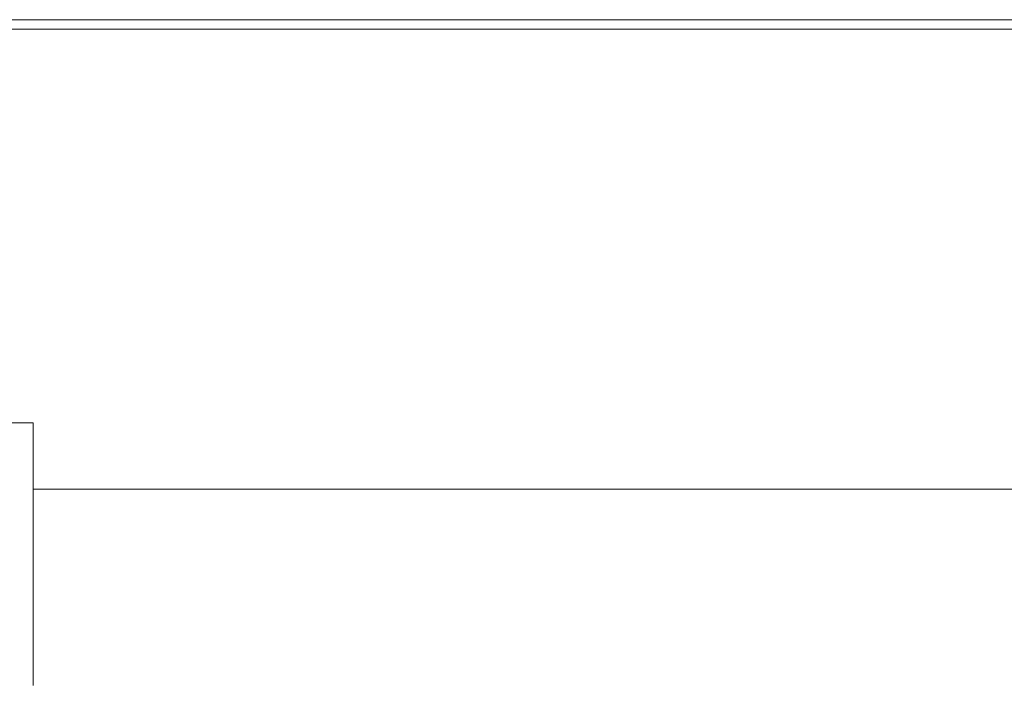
# Model space of a CAD drawing. Header units: inches. Extents: x -4.2 to 22.3, y -10.2 to 17.4.
# Tile 74 of 121: x 5.662 to 6.6, y 0.167 to 0.801. Entities that reach past the tile are written whole.
import ezdxf

# ---------------------------------------------------------------- set-up
doc = ezdxf.new("R2010")
doc.units = ezdxf.units.IN
doc.header["$MEASUREMENT"] = 0

msp = doc.modelspace()

# ---------------------------------------------------------------- linework, layer by layer
at = {"color": 7, "linetype": 'Continuous', "lineweight": 15}
for p, q in [((5.50971, 0.80052), (7.44721, 0.80052)), ((3.57221, 0.79152), (7.44721, 0.79152)), ((5.67471, 0.41652), (5.34471, 0.41652)), ((5.67471, 0.41652), (5.67471, 0.35352)), ((5.67471, 0.35352), (7.09904, 0.35352)), ((5.67455, 0.16652), (5.67471, 0.16666))]:
    msp.add_line(p, q, dxfattribs=at)
msp.add_open_spline([(5.67471, 0.16666), (5.67471, 0.16679), (5.67471, 0.168), (5.67471, 0.17743), (5.67471, 0.20521), (5.67471, 0.24552), (5.67471, 0.29949), (5.67471, 0.337), (5.67471, 0.35352)], degree=3, knots=[0, 0, 0, 0, 0.026228, 0.247811, 0.387657, 0.607386, 0.827138, 1, 1, 1, 1], dxfattribs=at)

doc.saveas('drawing.dxf')
